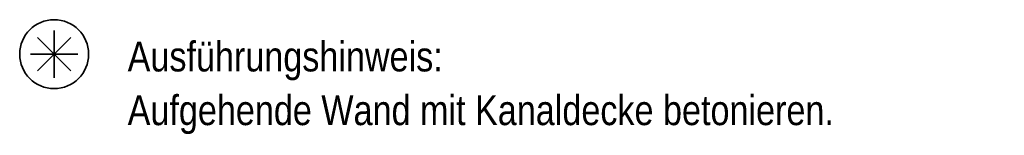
# Model space of a CAD drawing. Header units: millimetres. Extents: x 0 to 30.5, y -1.8 to 21.
# Tile 12 of 34: x 12.285 to 16.001, y 11.248 to 11.684. Entities that reach past the tile are written whole.
import ezdxf

# ---------------------------------------------------------------- set-up
doc = ezdxf.new("R2010")
doc.units = ezdxf.units.MM
doc.styles.add('Arial Narrow', font='ARIALN.TTF')

msp = doc.modelspace()

# ---------------------------------------------------------------- linework, layer by layer
at = {"color": 2, "linetype": 'Continuous', "lineweight": 35}
for p, q in [((12.415244, 11.464745), (12.415244, 11.643928)), ((12.351894, 11.490986), (12.478595, 11.617687)), ((12.478595, 11.490986), (12.351894, 11.617687)), ((12.504836, 11.554336), (12.325653, 11.554336))]:
    msp.add_line(p, q, dxfattribs=at)
msp.add_circle((12.415244, 11.554336), 0.13, dxfattribs=at)

# ---------------------------------------------------------------- texts
at = {"color": 4, "lineweight": 50, "style": 'Arial Narrow'}
for s, p in [('Ausführungshinweis:', (12.692597, 11.489272)), ('Aufgehende Wand mit Kanaldecke betonieren.', (12.692597, 11.286772))]:
    msp.add_text(s, height=0.1125, dxfattribs=at).set_placement(p)

doc.saveas('drawing.dxf')
